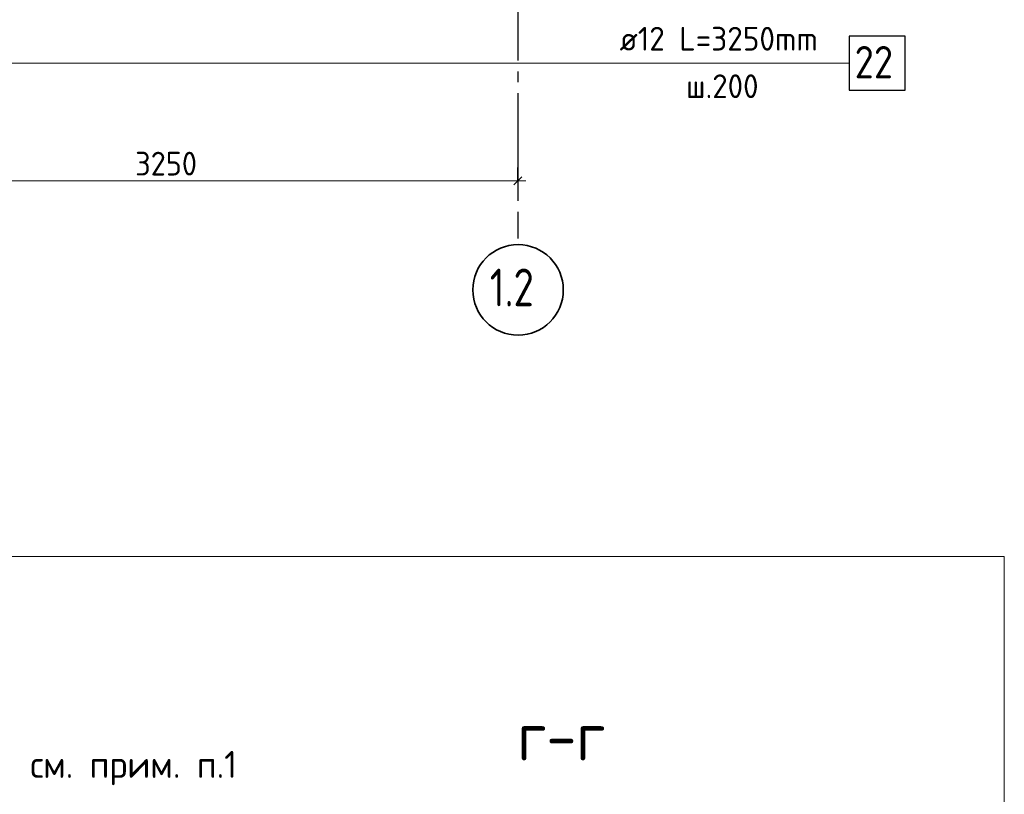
# Model space of a CAD drawing. Header units: millimetres. Extents: x 0 to 21005, y 0 to 14850.
# Tile 5 of 20: x 3530 to 8093, y 4375 to 7964. Entities that reach past the tile are written whole.
import ezdxf

# ---------------------------------------------------------------- set-up
doc = ezdxf.new("R2010")
doc.units = ezdxf.units.MM
doc.linetypes.add('______5', pattern=[550, 400, -50, 50, -50])
for name, color, linetype, lineweight in [('Standard', 7, 'Continuous', 25), ('Размерная линия_ общее', 7, 'Continuous', 13), ('Текст_ общее', 7, 'Continuous', 25), ('Фоновоя арматура Х1', 7, 'Continuous', 25)]:
    doc.layers.add(name, color=color, linetype=linetype, lineweight=lineweight)
doc.layers.add('Оси', color=7, linetype='______5', true_color=0x656565)
doc.styles.add('ISOCPEUR', font='txt')

msp = doc.modelspace()

# ---------------------------------------------------------------- linework, layer by layer
at = {"layer": 'Standard', "color": 7, "linetype": 'Continuous', "lineweight": 13, "transparency": 33554687}
msp.add_lwpolyline([(8092.9, 5476.9), (2560.1, 5476.9), (2560.1, 1833.8), (8092.9, 1833.8), (8092.9, 5476.9)], dxfattribs=at)
at = {"layer": 'Оси', "color": 8, "linetype": '______5', "lineweight": -3, "transparency": 33554687}
msp.add_line((5838.4, 12573.7), (5838.4, 6949.1), dxfattribs=at)
at = {"layer": 'Оси', "color": 7, "linetype": 'Continuous', "lineweight": 35, "transparency": 33554687}
msp.add_circle((5839.5, 6711.6), 209.6, dxfattribs=at)
at = {"layer": 'Размерная линия_ общее', "color": 253, "linetype": 'Continuous', "lineweight": -3, "true_color": 0xa0a0a0, "transparency": 33554687}
for q in [(5838.4, 7279.1), (5838.4, 7154.1), (5838.4, 7216.6)]:
    msp.add_line((5838.4, 7216.6), q, dxfattribs=at)
at = {"layer": 'Размерная линия_ общее', "color": 7, "linetype": 'Continuous', "lineweight": 13, "transparency": 33554687}
for p, q in [((2588.4, 7216.6), (5838.4, 7216.6)), ((5838.4, 7216.6), (5875.9, 7216.6))]:
    msp.add_line(p, q, dxfattribs=at)
at = {"layer": 'Размерная линия_ общее', "color": 7, "linetype": 'Continuous', "lineweight": 25, "transparency": 33554687}
msp.add_line((5819.7, 7197.8), (5857.2, 7235.3), dxfattribs=at)
at = {"layer": 'Текст_ общее', "color": 7, "linetype": 'Continuous', "lineweight": 13, "transparency": 33554687}
msp.add_lwpolyline([(7374.1, 7761.6), (3185.5, 7761.6), (3185.5, 9081.6), (3038.6, 9199.1)], dxfattribs=at)
at = {"layer": 'Фоновоя арматура Х1', "color": 7, "linetype": 'Continuous', "lineweight": 25, "transparency": 33554687}
msp.add_lwpolyline([(7374.1, 7636.6), (7634.1, 7636.6), (7634.1, 7886.6), (7374.1, 7886.6), (7374.1, 7636.6)], dxfattribs=at)

# ---------------------------------------------------------------- texts
at = {"layer": 'Standard', "color": 7, "linetype": 'Continuous', "lineweight": 50, "transparency": 33554687, "insert": (5836.6, 4532), "char_height": 225, "width": 574.761, "attachment_point": 7, "style": 'ISOCPEUR'}
msp.add_mtext('\\W0.91;г-г', dxfattribs=at)
at = {"layer": 'Оси', "color": 7, "linetype": 'Continuous', "lineweight": 35, "transparency": 33554687, "insert": (5708.3, 6635.5), "char_height": 175, "width": 331.371, "attachment_point": 7, "style": 'ISOCPEUR'}
msp.add_mtext('\\W0.79;1.2', dxfattribs=at)
at = {"layer": 'Размерная линия_ общее', "color": 7, "linetype": 'Continuous', "lineweight": 25, "transparency": 33554687, "insert": (4064.9, 7241.6), "char_height": 110, "width": 359.047, "attachment_point": 7, "style": 'ISOCPEUR'}
msp.add_mtext('\\W0.93;3250', dxfattribs=at)
at = {"layer": 'Текст_ общее', "color": 7, "linetype": 'Continuous', "lineweight": 25, "transparency": 33554687, "insert": (3578.9, 4416.6), "char_height": 125, "width": 1008.908, "attachment_point": 7, "style": 'ISOCPEUR'}
msp.add_mtext('\\W0.95;см. прим. п.1', dxfattribs=at)
at = {"layer": 'Фоновоя арматура Х1', "color": 7, "linetype": 'Continuous', "lineweight": 13, "transparency": 33554687, "attachment_point": 7, "style": 'ISOCPEUR'}
for s, insert, char_height, width in [('\\W0.96;ø12 L=3250mm ', (6310, 7820.3), 110, 1075.265), ('\\W0.87;22', (7399.1, 7691.6), 150, 275.401), ('\\W0.95;ш.200 ', (6618, 7600.3), 110, 481.068)]:
    msp.add_mtext(s, dxfattribs=dict(at, insert=insert, char_height=char_height, width=width))

doc.saveas('drawing.dxf')
